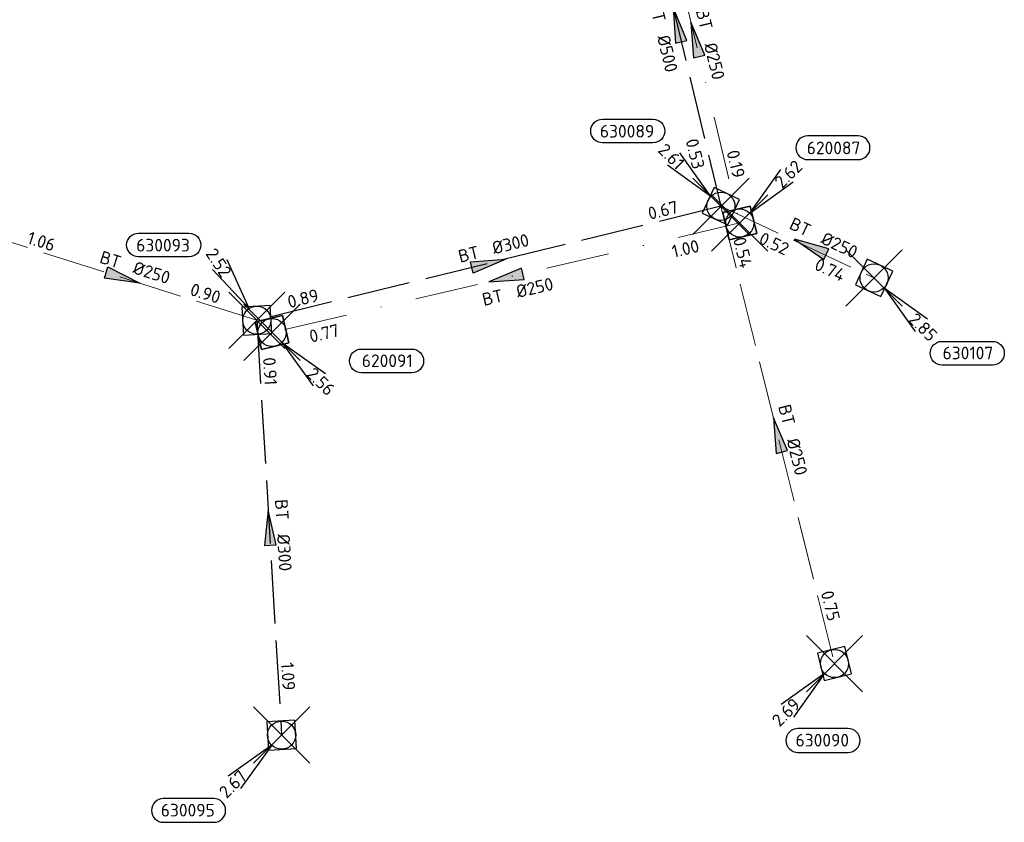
# Model space of a CAD drawing. Header units: metres. Extents: x 153343 to 157271, y 461673 to 467005.
# Tile 165 of 191: x 157098 to 157203, y 464290 to 464376. Entities that reach past the tile are written whole.
import ezdxf
from ezdxf.enums import TextEntityAlignment as Align

# ---------------------------------------------------------------- set-up
doc = ezdxf.new("R2010")
doc.units = ezdxf.units.M
doc.header["$LTSCALE"] = 0.75
doc.header["$PDMODE"] = 3
doc.header["$PDSIZE"] = 3
doc.linetypes.add('RI-HWA_BETON', pattern=[11.4, 9, -2.4])
doc.linetypes.add('RI-VWA_BETON', pattern=[19, 9, -5, 0, -5])
doc.layers.get('0').update_dxf_attribs({"lineweight": 25})
doc.layers.get('defpoints').update_dxf_attribs({"lineweight": 25})
for name, color, linetype in [('B-OI-RI-HWA_PUTNUMMER-S @ 0.75', 151, 'Continuous'), ('B-OI-RI-HWA_TRANSPORTLEIDING_BETON_300-G', 151, 'RI-HWA_BETON'), ('B-OI-RI-HWA_TRANSPORTLEIDING_BETON_500-G', 151, 'RI-HWA_BETON'), ('B-OI-RI-VWA_PUTNUMMER-S @ 0.75', 33, 'Continuous')]:
    doc.layers.add(name, color=color, linetype=linetype)
for name, color, linetype, lineweight in [('B-OI-RI-HWA_RIOOLPUT_INSPECTIEPUT-S', 151, 'Continuous', 25), ('B-OI-RI-HWA_STROOMRICHTING-S @ 0.75', 151, 'Continuous', 25), ('B-OI-RI-HWA_TRANSPORTLEIDING_BETON_250-G', 151, 'RI-HWA_BETON', 18), ('B-OI-RI-VWA_RIOOLPUT_INSPECTIEPUT_BETON-S', 33, 'Continuous', 25), ('B-OI-RI-VWA_STROOMRICHTING-S @ 0.75', 33, 'Continuous', 25), ('B-OI-RI-VWA_TRANSPORTLEIDING_BETON_250-G', 33, 'RI-VWA_BETON', 18)]:
    doc.layers.add(name, color=color, linetype=linetype, lineweight=lineweight)
doc.layers.add('inspectieput', color=7, linetype='Continuous', plot=False)
doc.styles.add('NLCS-ISO', font='isocpeur.ttf')

# ---------------------------------------------------------------- blocks, each defined once
blk = doc.blocks.new('*U1872')
at = {"ltscale": 0.1}
blk.add_hatch(color=256, dxfattribs=at).paths.add_polyline_path([(-2.5, 0), (2.5, -0.83), (2.5, 0.83)])
at = {"ltscale": 0.1, "flags": 128}
blk.add_lwpolyline([(-2.5, 0), (2.5, -0.83), (2.5, 0.83)], close=True, dxfattribs=at)
at = {"ltscale": 0.1, "style": 'NLCS-ISO'}
for tag, p in [('MAT', (-1, 0.5)), ('BOBL', (-20.2, 0))]:
    blk.add_attdef(tag, text='', height=1.8, dxfattribs=at).set_placement(p, align=Align.BOTTOM_RIGHT)
for tag, p in [('DIA', (1, 0.5)), ('BOBR', (19.26, -0.01))]:
    blk.add_attdef(tag, text='', height=1.8, dxfattribs=at).set_placement(p, align=Align.BOTTOM_LEFT)
at = {"layer": 'defpoints', "ltscale": 0.1, "style": 'NLCS-ISO', "flags": 1}
blk.add_attdef('JVA', text='', height=1.8, dxfattribs=at).set_placement((0, -1), align=Align.TOP_CENTER)
blk = doc.blocks.new('*U1865')
at = {"ltscale": 0.1}
blk.add_hatch(color=256, dxfattribs=at).paths.add_polyline_path([(2.5, 0), (-2.5, -0.83), (-2.5, 0.83)])
at = {"ltscale": 0.1, "flags": 128}
blk.add_lwpolyline([(2.5, 0), (-2.5, -0.83), (-2.5, 0.83)], close=True, dxfattribs=at)
at = {"ltscale": 0.1, "style": 'NLCS-ISO'}
for tag, p in [('MAT', (-1, 0.5)), ('BOBL', (-10.63, 0))]:
    blk.add_attdef(tag, text='', height=1.8, dxfattribs=at).set_placement(p, align=Align.BOTTOM_RIGHT)
for tag, p in [('DIA', (1, 0.5)), ('BOBR', (9.68, 0))]:
    blk.add_attdef(tag, text='', height=1.8, dxfattribs=at).set_placement(p, align=Align.BOTTOM_LEFT)
at = {"layer": 'defpoints', "ltscale": 0.1, "style": 'NLCS-ISO', "flags": 1}
blk.add_attdef('JVA', text='', height=1.8, dxfattribs=at).set_placement((0, -1), align=Align.TOP_CENTER)
blk = doc.blocks.new('*U1866')
at = {"ltscale": 0.1}
blk.add_hatch(color=256, dxfattribs=at).paths.add_polyline_path([(-2.5, 0), (2.5, -0.83), (2.5, 0.83)])
at = {"ltscale": 0.1, "flags": 128}
blk.add_lwpolyline([(-2.5, 0), (2.5, -0.83), (2.5, 0.83)], close=True, dxfattribs=at)
at = {"ltscale": 0.1, "style": 'NLCS-ISO'}
for tag, p in [('MAT', (-1, 0.5)), ('BOBL', (-2.68, -3.24))]:
    blk.add_attdef(tag, text='', height=1.8, dxfattribs=at).set_placement(p, align=Align.BOTTOM_RIGHT)
for tag, p in [('DIA', (1, 0.5)), ('BOBR', (1.74, -3.24))]:
    blk.add_attdef(tag, text='', height=1.8, dxfattribs=at).set_placement(p, align=Align.BOTTOM_LEFT)
at = {"layer": 'defpoints', "ltscale": 0.1, "style": 'NLCS-ISO', "flags": 1}
blk.add_attdef('JVA', text='', height=1.8, dxfattribs=at).set_placement((0, -1), align=Align.TOP_CENTER)
blk = doc.blocks.new('*U1867')
at = {"ltscale": 0.1}
blk.add_hatch(color=256, dxfattribs=at).paths.add_polyline_path([(2.5, 0), (-2.5, -0.83), (-2.5, 0.83)])
at = {"ltscale": 0.1, "flags": 128}
blk.add_lwpolyline([(2.5, 0), (-2.5, -0.83), (-2.5, 0.83)], close=True, dxfattribs=at)
at = {"ltscale": 0.1, "style": 'NLCS-ISO'}
for tag, p in [('MAT', (-1, 0.5)), ('BOBL', (-24.62, 0))]:
    blk.add_attdef(tag, text='', height=1.8, dxfattribs=at).set_placement(p, align=Align.BOTTOM_RIGHT)
for tag, p in [('DIA', (1, 0.5)), ('BOBR', (23.67, -0.01))]:
    blk.add_attdef(tag, text='', height=1.8, dxfattribs=at).set_placement(p, align=Align.BOTTOM_LEFT)
at = {"layer": 'defpoints', "ltscale": 0.1, "style": 'NLCS-ISO', "flags": 1}
blk.add_attdef('JVA', text='', height=1.8, dxfattribs=at).set_placement((0, -1), align=Align.TOP_CENTER)
blk = doc.blocks.new('*U1868')
at = {"ltscale": 0.1}
blk.add_hatch(color=256, dxfattribs=at).paths.add_polyline_path([(-2.5, 0), (2.5, -0.83), (2.5, 0.83)])
at = {"ltscale": 0.1, "flags": 128}
blk.add_lwpolyline([(-2.5, 0), (2.5, -0.83), (2.5, 0.83)], close=True, dxfattribs=at)
at = {"ltscale": 0.1, "style": 'NLCS-ISO'}
for tag, p in [('MAT', (-1, 0.5)), ('BOBL', (-24.15, 0))]:
    blk.add_attdef(tag, text='', height=1.8, dxfattribs=at).set_placement(p, align=Align.BOTTOM_RIGHT)
for tag, p in [('DIA', (1, 0.5)), ('BOBR', (23.2, -0.01))]:
    blk.add_attdef(tag, text='', height=1.8, dxfattribs=at).set_placement(p, align=Align.BOTTOM_LEFT)
at = {"layer": 'defpoints', "ltscale": 0.1, "style": 'NLCS-ISO', "flags": 1}
blk.add_attdef('JVA', text='', height=1.8, dxfattribs=at).set_placement((0, -1), align=Align.TOP_CENTER)
blk = doc.blocks.new('*U1864')
at = {"ltscale": 0.1}
blk.add_hatch(color=256, dxfattribs=at).paths.add_polyline_path([(-2.5, 0), (2.5, -0.83), (2.5, 0.83)])
at = {"ltscale": 0.1, "flags": 128}
blk.add_lwpolyline([(-2.5, 0), (2.5, -0.83), (2.5, 0.83)], close=True, dxfattribs=at)
at = {"ltscale": 0.1, "style": 'NLCS-ISO'}
for tag, p in [('BOBL', (-17.21, -3.24)), ('MAT', (-1, -3.74))]:
    blk.add_attdef(tag, text='', height=1.8, dxfattribs=at).set_placement(p, align=Align.BOTTOM_RIGHT)
for tag, p in [('DIA', (1, -3.74)), ('BOBR', (16.27, -3.24))]:
    blk.add_attdef(tag, text='', height=1.8, dxfattribs=at).set_placement(p, align=Align.BOTTOM_LEFT)
at = {"layer": 'defpoints', "ltscale": 0.1, "style": 'NLCS-ISO', "flags": 1}
blk.add_attdef('JVA', text='', height=1.8, dxfattribs=at).set_placement((0, -1), align=Align.TOP_CENTER)
blk = doc.blocks.new('*U1788')
at = {"ltscale": 0.1}
blk.add_hatch(color=256, dxfattribs=at).paths.add_polyline_path([(-2.5, 0), (2.5, -0.83), (2.5, 0.83)])
at = {"ltscale": 0.1, "flags": 128}
blk.add_lwpolyline([(-2.5, 0), (2.5, -0.83), (2.5, 0.83)], close=True, dxfattribs=at)
at = {"ltscale": 0.1, "style": 'NLCS-ISO'}
for tag, p in [('BOBL', (-24.79, -3.24)), ('MAT', (-1, -3.74))]:
    blk.add_attdef(tag, text='', height=1.8, dxfattribs=at).set_placement(p, align=Align.BOTTOM_RIGHT)
for tag, p in [('DIA', (1, -3.74)), ('BOBR', (23.85, -3.23))]:
    blk.add_attdef(tag, text='', height=1.8, dxfattribs=at).set_placement(p, align=Align.BOTTOM_LEFT)
at = {"layer": 'defpoints', "ltscale": 0.1, "style": 'NLCS-ISO', "flags": 1}
blk.add_attdef('JVA', text='', height=1.8, dxfattribs=at).set_placement((0, -1), align=Align.TOP_CENTER)
blk = doc.blocks.new('*U1785')
at = {"ltscale": 0.1}
blk.add_hatch(color=256, dxfattribs=at).paths.add_polyline_path([(-2.5, 0), (2.5, -0.83), (2.5, 0.83)])
at = {"ltscale": 0.1, "flags": 128}
blk.add_lwpolyline([(-2.5, 0), (2.5, -0.83), (2.5, 0.83)], close=True, dxfattribs=at)
at = {"ltscale": 0.1, "style": 'NLCS-ISO'}
for tag, p in [('MAT', (-1, 0.5)), ('BOBL', (-17.54, 0))]:
    blk.add_attdef(tag, text='', height=1.8, dxfattribs=at).set_placement(p, align=Align.BOTTOM_RIGHT)
for tag, p in [('DIA', (1, 0.5)), ('BOBR', (16.59, 0))]:
    blk.add_attdef(tag, text='', height=1.8, dxfattribs=at).set_placement(p, align=Align.BOTTOM_LEFT)
at = {"layer": 'defpoints', "ltscale": 0.1, "style": 'NLCS-ISO', "flags": 1}
blk.add_attdef('JVA', text='', height=1.8, dxfattribs=at).set_placement((0, -1), align=Align.TOP_CENTER)
blk = doc.blocks.new('B-SRI-PUT_HWA-SO')
at = {"lineweight": -3, "flags": 128}
blk.add_lwpolyline([(-2, -2), (2, -2), (2, 2), (-2, 2)], close=True, dxfattribs=at)
at = {"lineweight": -3}
blk.add_circle((0, 0), 2, dxfattribs=at)
blk = doc.blocks.new('*U241')
for q in [(-7.6, -5.83), (-5.83, -7.6)]:
    blk.add_line((-1.41, -1.41), q)
blk.add_lwpolyline([(-16.81, -12.39), (-9.65, -12.39, 1), (-9.65, -9.01), (-16.81, -9.01, 1)], format="xyb", close=True)
at = {"ltscale": 0.1, "style": 'NLCS-ISO'}
blk.add_attdef('PUTHGT', text='', height=1.8, rotation=45, dxfattribs=at).set_placement((-8.44, -8.48), align=Align.MIDDLE_LEFT)
blk.add_attdef('PUTNR', text='', height=1.8, dxfattribs=at).set_placement((-13.33, -8.87), align=Align.MIDDLE_CENTER)
blk = doc.blocks.new('*U247')
for q in [(5.83, -7.6), (7.6, -5.83)]:
    blk.add_line((1.41, -1.41), q)
blk.add_lwpolyline([(16.81, -12.39), (9.65, -12.39, -1), (9.65, -9.01), (16.81, -9.01, -1)], format="xyb", close=True)
at = {"ltscale": 0.1, "style": 'NLCS-ISO'}
blk.add_attdef('PUTHGT', text='', height=1.8, rotation=315, dxfattribs=at).set_placement((5.39, -5.43), align=Align.MIDDLE_LEFT)
blk.add_attdef('PUTNR', text='', height=1.8, dxfattribs=at).set_placement((13.33, -8.87), align=Align.MIDDLE_CENTER)
blk = doc.blocks.new('*U1009')
for q in [(-4.24, 8.59), (-6.32, 7.21)]:
    blk.add_line((-1.11, 1.66), q)
blk.add_lwpolyline([(-16.81, 12.39), (-9.65, 12.39, -1), (-9.65, 9.01), (-16.81, 9.01, -1)], format="xyb", close=True)
at = {"ltscale": 0.1, "style": 'NLCS-ISO'}
blk.add_attdef('PUTNR', text='', height=1.8, dxfattribs=at).set_placement((-13.33, 10.67), align=Align.MIDDLE_CENTER)
blk.add_attdef('PUTHGT', text='', height=1.8, rotation=303.7399, dxfattribs=at).set_placement((-6.62, 9.97), align=Align.MIDDLE_LEFT)
blk = doc.blocks.new('*U1010')
for q in [(-7.6, -5.83), (-5.83, -7.6)]:
    blk.add_line((-1.41, -1.41), q)
blk.add_lwpolyline([(-5.21, -12.62), (1.95, -12.62, 1), (1.95, -9.24), (-5.21, -9.24, 1)], format="xyb", close=True)
at = {"ltscale": 0.1, "style": 'NLCS-ISO'}
blk.add_attdef('PUTHGT', text='', height=1.8, rotation=45, dxfattribs=at).set_placement((-8.44, -8.48), align=Align.MIDDLE_LEFT)
blk.add_attdef('PUTNR', text='', height=1.8, dxfattribs=at).set_placement((-1.73, -9.1), align=Align.MIDDLE_CENTER)
blk = doc.blocks.new('*U255')
for q in [(-5.83, 7.6), (-7.6, 5.83)]:
    blk.add_line((-1.41, 1.41), q)
blk.add_lwpolyline([(-16.81, 12.39), (-9.65, 12.39, -1), (-9.65, 9.01), (-16.81, 9.01, -1)], format="xyb", close=True)
at = {"ltscale": 0.1, "style": 'NLCS-ISO'}
blk.add_attdef('PUTNR', text='', height=1.8, dxfattribs=at).set_placement((-13.33, 10.67), align=Align.MIDDLE_CENTER)
blk.add_attdef('PUTHGT', text='', height=1.8, rotation=315, dxfattribs=at).set_placement((-8.44, 8.48), align=Align.MIDDLE_LEFT)
blk = doc.blocks.new('*U961')
for q in [(5.83, -7.6), (7.6, -5.83)]:
    blk.add_line((1.41, -1.41), q)
blk.add_lwpolyline([(19.85, -5.75), (12.7, -5.75, -1), (12.7, -2.36), (19.85, -2.36, -1)], format="xyb", close=True)
at = {"ltscale": 0.1, "style": 'NLCS-ISO'}
blk.add_attdef('PUTNR', text='', height=1.8, dxfattribs=at).set_placement((16.38, -2.22), align=Align.MIDDLE_CENTER)
blk.add_attdef('PUTHGT', text='', height=1.8, rotation=315, dxfattribs=at).set_placement((5.39, -5.43), align=Align.MIDDLE_LEFT)
blk = doc.blocks.new('*U43')
for q in [(5.83, 7.6), (7.6, 5.83)]:
    blk.add_line((1.41, 1.41), q)
blk.add_lwpolyline([(16.81, 12.39), (9.65, 12.39, 1), (9.65, 9.01), (16.81, 9.01, 1)], format="xyb", close=True)
at = {"ltscale": 0.1, "style": 'NLCS-ISO'}
blk.add_attdef('PUTHGT', text='', height=1.8, rotation=45, dxfattribs=at).set_placement((5.39, 5.43), align=Align.MIDDLE_LEFT)
blk.add_attdef('PUTNR', text='', height=1.8, dxfattribs=at).set_placement((13.33, 10.67), align=Align.MIDDLE_CENTER)
blk = doc.blocks.new('B-SRI-PUT_VWA-SO')
at = {"flags": 128}
blk.add_lwpolyline([(-2, 2), (2, 2), (2, -2), (-2, -2)], close=True, dxfattribs=at)
at = {"lineweight": -3, "flags": 128}
blk.add_lwpolyline([(2, -2), (2, 2), (-2, 2), (-2, -2)], close=True, dxfattribs=at)
at = {"lineweight": -3}
blk.add_circle((0, 0), 2, dxfattribs=at)

msp = doc.modelspace()

# ---------------------------------------------------------------- linework, layer by layer
at = {"layer": 'B-OI-RI-HWA_TRANSPORTLEIDING_BETON_250-G', "transparency": 33554610}
for p, q in [((157173.12, 464355.68), (157185.23, 464306.93)), ((157173.12, 464355.68), (157189.45, 464348.04)), ((157123.66, 464343.53), (157095.11, 464352.57))]:
    msp.add_line(p, q, dxfattribs=at)
at = {"layer": 'B-OI-RI-HWA_TRANSPORTLEIDING_BETON_300-G', "transparency": 33554610}
for p, q in [((157173.12, 464355.68), (157123.66, 464343.53)), ((157123.66, 464343.53), (157126.3, 464299.3))]:
    msp.add_line(p, q, dxfattribs=at)
at = {"layer": 'B-OI-RI-HWA_TRANSPORTLEIDING_BETON_500-G', "transparency": 33554610}
msp.add_line((157163.81, 464394.4), (157173.12, 464355.68), dxfattribs=at)
at = {"layer": 'B-OI-RI-VWA_TRANSPORTLEIDING_BETON_250-G', "transparency": 33554610}
for p, q in [((157165.61, 464393.07), (157175.13, 464353.9)), ((157175.13, 464353.9), (157125.28, 464342.23))]:
    msp.add_line(p, q, dxfattribs=at)
at = {"layer": 'inspectieput', "color": 0, "transparency": 33554610}
for p in [(157173.12, 464355.68), (157175.13, 464353.9), (157189.45, 464348.04), (157123.66, 464343.53), (157125.28, 464342.23), (157185.23, 464306.93), (157126.3, 464299.3)]:
    msp.add_point(p, dxfattribs=at)

# ---------------------------------------------------------------- block references
at = {"layer": 'B-OI-RI-HWA_PUTNUMMER-S @ 0.75', "color": 0, "transparency": 33554610, "xscale": 0.75, "yscale": 0.75, "zscale": 0.75}
for name, p, values in [('*U255', (157173.12, 464355.68), {'PUTNR': '630089', 'PUTHGT': '2.61'}), ('*U1009', (157123.66, 464343.53), {'PUTNR': '630093', 'PUTHGT': '2.52'})]:
    msp.add_blockref(name, p, dxfattribs=at).add_auto_attribs(values)
at = {"layer": 'B-OI-RI-HWA_PUTNUMMER-S @ 0.75', "color": 0, "transparency": 33554610}
ref = msp.add_blockref('*U247', (157189.45, 464348.04), dxfattribs=dict(at, xscale=0.75, yscale=0.75, zscale=0.75))
ref.add_attrib('PUTNR', '630107', dxfattribs={"layer": '0', "ltscale": 0.1, "height": 1.35, "style": 'NLCS-ISO'}).set_placement((157199.45, 464340.04), align=Align.MIDDLE_CENTER)
ref.add_attrib('PUTHGT', '2.85', dxfattribs={"layer": '0', "ltscale": 0.1, "height": 1.35, "rotation": 315, "style": 'NLCS-ISO'}).set_placement((157193.49, 464343.97), align=Align.MIDDLE_LEFT)
ref = msp.add_blockref('*U1010', (157185.23, 464306.93), dxfattribs=dict(at, xscale=0.75, yscale=0.75, zscale=0.75))
ref.add_attrib('PUTNR', '630090', dxfattribs={"layer": '0', "ltscale": 0.1, "height": 1.35, "style": 'NLCS-ISO'}).set_placement((157183.93, 464298.76), align=Align.MIDDLE_CENTER)
ref.add_attrib('PUTHGT', '2.69', dxfattribs={"layer": '0', "ltscale": 0.1, "height": 1.35, "rotation": 45, "style": 'NLCS-ISO'}).set_placement((157178.9, 464300.57), align=Align.MIDDLE_LEFT)
ref = msp.add_blockref('*U241', (157126.3, 464299.3), dxfattribs=dict(at, xscale=0.75, yscale=0.75, zscale=0.75))
ref.add_attrib('PUTNR', '630095', dxfattribs={"layer": '0', "ltscale": 0.1, "height": 1.35, "style": 'NLCS-ISO'}).set_placement((157116.3, 464291.3), align=Align.MIDDLE_CENTER)
ref.add_attrib('PUTHGT', '2.67', dxfattribs={"layer": '0', "ltscale": 0.1, "height": 1.35, "rotation": 45, "style": 'NLCS-ISO'}).set_placement((157119.97, 464292.94), align=Align.MIDDLE_LEFT)
at = {"layer": 'B-OI-RI-HWA_RIOOLPUT_INSPECTIEPUT-S', "transparency": 33554610}
for p, xscale, yscale, zscale, rotation in [((157173.12, 464355.68), 0.75, 0.75, 0.75, 334.9274292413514), ((157189.45, 464348.04), 0.75, 0.75, 0.75, 154.9274292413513), ((157123.66, 464343.53), 0.75, 0.75, 0.75, 273.4158175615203), ((157185.23, 464306.93), 0.7500000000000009, 0.7500000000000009, 0.7500000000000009, 103.9504838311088), ((157126.3, 464299.3), 0.75, 0.75, 0.75, 93.41581756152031)]:
    msp.add_blockref('B-SRI-PUT_HWA-SO', p, dxfattribs=dict(at, xscale=xscale, yscale=yscale, zscale=zscale, rotation=rotation))
at = {"layer": 'B-OI-RI-HWA_STROOMRICHTING-S @ 0.75', "color": 0, "transparency": 33554610, "xscale": 0.75, "yscale": 0.75, "zscale": 0.75}
for name, p, rotation, values in [('*U1864', (157168.46, 464375.04), 283.5197963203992, {'MAT': 'BT', 'DIA': '%%c500', 'BOBL': '0.42', 'BOBR': '0.53'}), ('*U1867', (157148.39, 464349.6), 13.8015937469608, {'MAT': 'BT', 'DIA': '%%c300', 'BOBL': '0.89', 'BOBR': '0.67'}), ('*U1866', (157182.65, 464351.38), 334.9274292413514, {'MAT': 'BT', 'DIA': '%%c250', 'BOBL': '0.52', 'BOBR': '0.74'}), ('*U1865', (157109.39, 464348.05), 342.4302611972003, {'MAT': 'BT', 'DIA': '%%c250', 'BOBL': '1.06', 'BOBR': '0.90'}), ('*U1868', (157179.17, 464331.3), 283.9504838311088, {'MAT': 'BT', 'DIA': '%%c250', 'BOBL': '0.54', 'BOBR': '0.75'}), ('*U1872', (157124.98, 464321.41), 273.4158175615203, {'MAT': 'BT', 'DIA': '%%c300', 'BOBL': '0.91', 'BOBR': '1.09'})]:
    msp.add_blockref(name, p, dxfattribs=dict(at, rotation=rotation)).add_auto_attribs(values)
at = {"layer": 'B-OI-RI-VWA_PUTNUMMER-S @ 0.75', "color": 0, "transparency": 33554610, "xscale": 0.75, "yscale": 0.75, "zscale": 0.75}
msp.add_blockref('*U43', (157175.13, 464353.9), dxfattribs=at).add_auto_attribs({'PUTNR': '620087', 'PUTHGT': '2.62'})
at = {"layer": 'B-OI-RI-VWA_PUTNUMMER-S @ 0.75', "color": 0, "transparency": 33554610}
ref = msp.add_blockref('*U961', (157125.28, 464342.23), dxfattribs=dict(at, xscale=0.75, yscale=0.75, zscale=0.75))
ref.add_attrib('PUTNR', '620091', dxfattribs={"layer": '0', "ltscale": 0.1, "height": 1.35, "style": 'NLCS-ISO'}).set_placement((157137.56, 464339.21), align=Align.MIDDLE_CENTER)
ref.add_attrib('PUTHGT', '2.56', dxfattribs={"layer": '0', "ltscale": 0.1, "height": 1.35, "rotation": 315, "style": 'NLCS-ISO'}).set_placement((157129.32, 464338.16), align=Align.MIDDLE_LEFT)
at = {"layer": 'B-OI-RI-VWA_RIOOLPUT_INSPECTIEPUT_BETON-S', "transparency": 33554610}
for p, xscale, yscale, zscale, rotation in [((157175.13, 464353.9), 0.7500000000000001, 0.7500000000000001, 0.7500000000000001, 193.1757992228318), ((157125.28, 464342.23), 0.75, 0.75, 0.75, 13.17579922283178)]:
    msp.add_blockref('B-SRI-PUT_VWA-SO', p, dxfattribs=dict(at, xscale=xscale, yscale=yscale, zscale=zscale, rotation=rotation))
at = {"layer": 'B-OI-RI-VWA_STROOMRICHTING-S @ 0.75', "color": 0, "transparency": 33554610, "xscale": 0.75, "yscale": 0.75, "zscale": 0.75}
for name, p, rotation, values in [('*U1785', (157170.37, 464373.48), 283.6604823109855, {'MAT': 'BT', 'DIA': '%%c250', 'BOBL': '0.01', 'BOBR': '0.19'}), ('*U1788', (157150.2, 464348.06), 13.17579922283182, {'MAT': 'BT', 'DIA': '%%c250', 'BOBL': '0.77', 'BOBR': '1.00'})]:
    msp.add_blockref(name, p, dxfattribs=dict(at, rotation=rotation)).add_auto_attribs(values)

doc.saveas('drawing.dxf')
